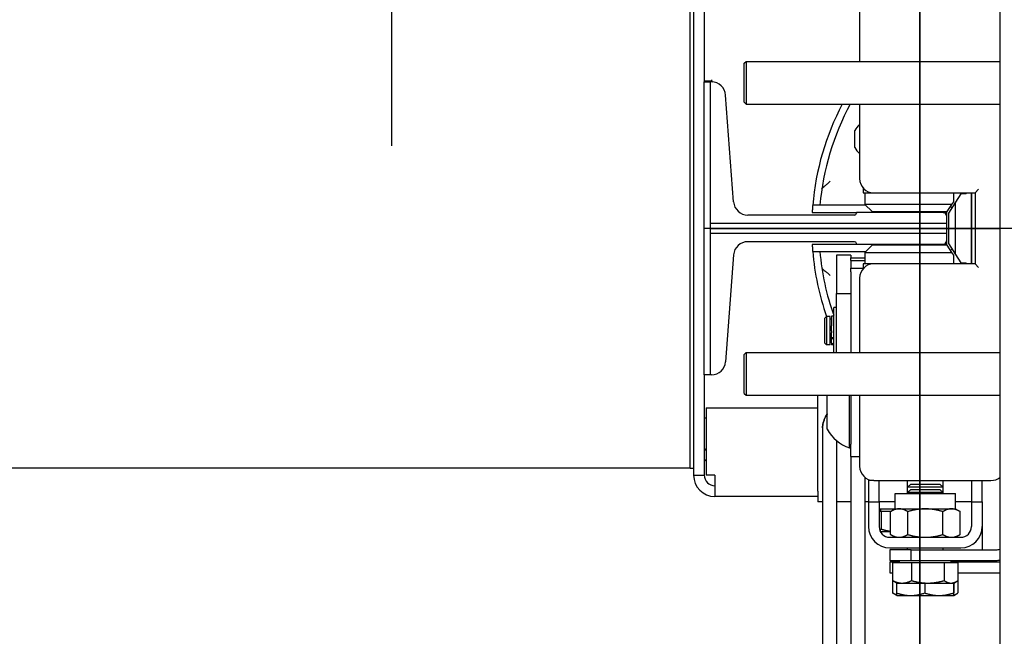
# Model space of a CAD drawing. Header units: millimetres. Extents: x 49320 to 60117, y -4209 to 20568.
# Tile 218 of 252: x 52258 to 52286, y 6209 to 6226. Entities that reach past the tile are written whole.
import ezdxf

# ---------------------------------------------------------------- set-up
doc = ezdxf.new("R2010")
doc.units = ezdxf.units.MM
doc.linetypes.add('ACAD_ISO10W100', pattern=[18.5, 12, -3, 0.5, -3])
doc.linetypes.add('Kropki i Kreski', pattern=[72, 36, -18, 0, -18])
doc.layers.add('_AA przekroje', color=7, linetype='Continuous', lineweight=40)
doc.layers.add('_mt_hatch żelbet', color=8, linetype='Continuous', lineweight=9)
doc.layers.add('_HD-KRESKOWANIE_PEŁNE', color=7, linetype='Continuous', lineweight=0, true_color=0xbfbfbf)
for name, color, linetype in [('_mt_widok', 253, 'Continuous'), ('ARCATA', 4, 'Continuous'), ('ASSI', 3, 'ACAD_ISO10W100'), ('CABINA', 7, 'Continuous'), ('GUIDE', 3, 'Continuous'), ('Porta-Soglia', 252, 'Continuous')]:
    doc.layers.add(name, color=color, linetype=linetype)

# ---------------------------------------------------------------- blocks, each defined once
blk = doc.blocks.new('G$C0D909F68')
at = {"layer": '_AA przekroje', "color": 7, "linetype": 'Kropki i Kreski', "lineweight": 35, "ltscale": 2}
blk.add_line((0, -2025.892), (0, 0), dxfattribs=at)
blk = doc.blocks.new('WINDA 1 DZ')
at = {"layer": 'ARCATA', "color": 5, "true_color": 0x1414ff}
for p, q in [((45.05, 108.7), (45.05, 106.7)), ((40.375, 108.35), (40.375, 96.72)), ((40.675, 108.35), (40.675, 106.125)), ((40.275, 107.805), (40.275, 108.15)), ((40.275, 95.85), (40.275, 107.805)), ((41.8, 106.65), (41.85, 106.7)), ((41.8, 105.55), (41.8, 106.65)), ((41.85, 106.7), (41.85, 105.5)), ((41.85, 106.7), (49, 106.7)), ((40.865, 106.15), (40.675, 106.15)), ((40.675, 106.125), (40.84, 106.125)), ((40.675, 97.875), (40.675, 106.125)), ((41.8, 105.55), (41.85, 105.5)), ((41.85, 105.5), (49, 105.5)), ((45.05, 105.5), (45.05, 103.4)), ((44.915, 104.752), (44.915, 104.753)), ((44.915, 104.277), (44.915, 104.752)), ((45.15, 103.135), (45.15, 103)), ((45.15, 103), (45.3, 103)), ((45.2, 103), (45.2, 102.675)), ((45.3, 103), (45.3, 103.029)), ((45.3, 103), (45.45, 103)), ((45.45, 103), (48.3, 103)), ((47.7, 102.752), (47.7, 103)), ((47.905, 102.975), (47.75, 102.737)), ((48.05, 102.975), (47.905, 102.975)), ((48.2, 103), (48.2, 101)), ((48.2, 101.025), (48.2, 102.975)), ((48.3, 103), (48.4, 103.1)), ((48.3, 103), (48.3, 101)), ((45.225, 102.65), (43.728, 102.65)), ((45.224, 102.651), (43.929, 102.651)), ((45.4, 102.475), (45.2, 102.675)), ((47.65, 102.675), (45.2, 102.675)), ((47.52, 102.475), (47.65, 102.675)), ((47.75, 102.737), (47.55, 102.429)), ((47.65, 102.675), (47.7, 102.752)), ((47.75, 101.263), (47.75, 102.737)), ((43.713, 102.45), (44.96, 102.45)), ((45.4, 102.475), (47.52, 102.475)), ((47.4, 102.45), (47.5, 102.45)), ((47.5, 102.45), (47.5, 102.35)), ((47.55, 102.429), (47.55, 101.571)), ((40.84, 102.148), (47.5, 102.148)), ((47.5, 101.853), (40.84, 101.853)), ((44.96, 101.55), (43.713, 101.55)), ((45.2, 101.325), (45.4, 101.525)), ((47.52, 101.525), (45.4, 101.525)), ((47.5, 101.55), (47.4, 101.55)), ((47.5, 101.65), (47.5, 101.55)), ((47.65, 101.325), (47.52, 101.525)), ((47.55, 101.571), (47.75, 101.263)), ((43.728, 101.35), (45.225, 101.35)), ((43.929, 101.349), (45.224, 101.349)), ((44.4, 101.25), (44.4, 100.168)), ((44.8, 101.25), (44.4, 101.25)), ((44.8, 101.25), (44.8, 101.173)), ((45.2, 101.325), (45.2, 101)), ((45.2, 101.325), (47.65, 101.325)), ((47.7, 101.248), (47.65, 101.325)), ((47.7, 101), (47.7, 101.248)), ((47.75, 101.263), (47.905, 101.025)), ((44.8, 101.173), (45.2, 101.173)), ((44.8, 101.098), (44.8, 101.173)), ((44.8, 101.098), (44.8, 100.875)), ((44.8, 101.098), (45.2, 101.098)), ((45.3, 101), (45.15, 101)), ((45.15, 101), (45.15, 100.865)), ((45.45, 101), (45.3, 101)), ((45.3, 100.971), (45.3, 101)), ((48.3, 101), (45.45, 101)), ((47.905, 101.025), (48.05, 101.025)), ((48.3, 101), (48.4, 100.9)), ((44.8, 100.875), (45.15, 100.875)), ((44.8, 100.775), (44.8, 100.875)), ((44.8, 100.775), (44.8, 98.5)), ((45.05, 100.6), (45.05, 98.5)), ((44.4, 98.5), (44.4, 100.168)), ((44.4, 100.168), (44.8, 100.168)), ((44.4, 99.77), (44.32, 99.77)), ((44.32, 98.5), (44.32, 99.77)), ((44.07, 99.47), (44.12, 99.52)), ((44.07, 98.77), (44.07, 99.47)), ((44.12, 99.52), (44.12, 98.72)), ((44.22, 99.52), (44.12, 99.52)), ((44.22, 98.72), (44.22, 99.52)), ((44.26, 99.445), (44.22, 99.445)), ((44.26, 99.53), (44.26, 99.251)), ((44.32, 99.53), (44.26, 99.53)), ((44.26, 99.17), (44.26, 99.251)), ((44.26, 99.116), (44.26, 99.17)), ((44.26, 99.116), (44.26, 99.055)), ((44.26, 98.929), (44.26, 99.055)), ((44.07, 98.77), (44.12, 98.72)), ((44.26, 98.795), (44.22, 98.795)), ((44.26, 98.929), (44.32, 98.929)), ((44.26, 98.901), (44.26, 98.929)), ((44.26, 98.901), (44.32, 98.901)), ((44.26, 98.778), (44.26, 98.901)), ((44.26, 98.778), (44.26, 98.749)), ((44.32, 98.749), (44.26, 98.749)), ((44.26, 98.749), (44.26, 98.724)), ((41.8, 98.45), (41.85, 98.5)), ((41.85, 98.5), (41.85, 97.3)), ((41.85, 98.5), (49, 98.5)), ((44.22, 98.72), (44.12, 98.72)), ((44.32, 98.724), (44.26, 98.724)), ((41.8, 97.35), (41.8, 98.45)), ((40.375, 98), (40.375, 95.05)), ((40.675, 97.875), (40.675, 95.05)), ((40.84, 97.875), (40.675, 97.875)), ((41.8, 97.35), (41.85, 97.3)), ((41.85, 97.3), (49, 97.3)), ((43.875, 94.6), (43.875, 97.3)), ((44.14, 96.345), (44.14, 97.3)), ((44.762, 95.82), (44.762, 97.3)), ((44.8, 97.3), (44.8, 95.923)), ((45.05, 97.3), (45.05, 95.3)), ((40.725, 96.95), (43.875, 96.95)), ((40.725, 96.95), (40.725, 95.05)), ((40.725, 96.65), (40.675, 96.65)), ((44, 96.326), (44, 85.904)), ((44, 96.326), (44, 96.326)), ((44.4, 96.024), (44.4, 85.904)), ((40.275, 95.25), (40.275, 95.85)), ((40.725, 95.782), (40.716, 95.781)), ((44.762, 95.82), (44.8, 95.82)), ((44.8, 95.579), (44.8, 95.923)), ((40.716, 95.466), (40.725, 95.465)), ((44.8, 95.579), (45.05, 95.579)), ((44.8, 95.579), (44.8, 87.261)), ((39.875, 95.25), (15, 95.25)), ((40.275, 95.25), (39.875, 95.25)), ((40.275, 95.25), (40.375, 95.25)), ((40.375, 95.05), (40.675, 95.05)), ((40.975, 95.05), (40.725, 95.05)), ((40.975, 95.05), (40.975, 94.75)), ((45.2, 94.988), (45.2, 87.261)), ((45.3, 94.929), (45.3, 94.9)), ((45.3, 94.9), (45.3, 94.3)), ((45.45, 94.9), (45.3, 94.9)), ((45.45, 94.9), (48.75, 94.9)), ((45.6, 94.3), (45.6, 94.9)), ((46.4, 94.708), (46.4, 94.9)), ((47.4, 94.708), (47.4, 94.9)), ((48.2, 94.9), (48.2, 94.3)), ((48.5, 94.3), (48.5, 94.9)), ((40.975, 94.75), (40.975, 94.45)), ((43.875, 94.6), (43.875, 94.3)), ((46.492, 94.8), (46.4, 94.708)), ((46.4, 94.558), (46.4, 94.708)), ((47.4, 94.708), (46.4, 94.708)), ((46.492, 94.65), (46.4, 94.558)), ((46.492, 94.8), (47.308, 94.8)), ((46.492, 94.65), (47.308, 94.65)), ((47.308, 94.8), (47.4, 94.708)), ((47.308, 94.65), (47.4, 94.558)), ((47.4, 94.558), (47.4, 94.708)), ((43.875, 94.45), (40.975, 94.45)), ((44, 94.3), (43.875, 94.3)), ((44.8, 94.3), (44.4, 94.3)), ((45.3, 94.3), (45.2, 94.3)), ((45.3, 94.3), (45.6, 94.3)), ((45.3, 94.3), (45.3, 93.6)), ((46.05, 94.3), (45.6, 94.3)), ((45.6, 94.3), (45.6, 93.6)), ((46.05, 94.53), (47.75, 94.53)), ((46.05, 94.1), (46.05, 94.53)), ((47.4, 94.558), (46.4, 94.558)), ((46.4, 94.53), (46.4, 94.558)), ((47.4, 94.53), (47.4, 94.558)), ((47.75, 94.1), (47.75, 94.53)), ((48.2, 94.3), (47.75, 94.3)), ((48.2, 94.3), (48.5, 94.3)), ((48.2, 94.3), (48.2, 93.6)), ((48.5, 94.3), (48.5, 93.6)), ((45.6, 94.1), (46.05, 94.1)), ((45.6, 94.04), (45.655, 94.04)), ((45.643, 94.04), (45.643, 94.1)), ((45.655, 94.04), (45.655, 93.531)), ((45.655, 94.04), (45.946, 94.04)), ((46.05, 94.1), (45.919, 94.024)), ((45.919, 93.376), (45.919, 94.024)), ((46.05, 94.1), (46.164, 94.1)), ((46.164, 94.1), (46.9, 94.1)), ((46.409, 93.376), (46.409, 94.024)), ((46.9, 94.1), (47.636, 94.1)), ((47.391, 93.376), (47.391, 94.024)), ((47.636, 94.1), (47.75, 94.1)), ((47.75, 94.1), (47.881, 94.024)), ((47.881, 93.376), (47.881, 94.024)), ((48.5, 93.6), (48.5, 92.95)), ((45.635, 93.46), (45.919, 93.46)), ((45.9, 93.3), (47.9, 93.3)), ((46.05, 93.3), (45.919, 93.376)), ((47.75, 93.3), (47.881, 93.376)), ((45.9, 93), (47.9, 93)), ((46.5, 92.95), (45.9, 92.95)), ((45.9, 92.95), (45.9, 92.65)), ((46.4, 92.95), (46.4, 93)), ((46.5, 92.95), (48.9, 92.95)), ((46.5, 92.65), (46.5, 92.95)), ((47.4, 92.95), (47.4, 93)), ((45.9, 92.65), (46.5, 92.65)), ((46.169, 92.59), (46.169, 92.65)), ((46.5, 92.65), (48.9, 92.65)), ((47.632, 92.59), (47.632, 92.65)), ((48.5, 92.6), (48.5, 92.65)), ((45.9, 92.6), (45.9, 92.3)), ((46.169, 92.6), (45.9, 92.6)), ((45.98, 92.59), (45.98, 92.081)), ((45.98, 92.59), (46.511, 92.59)), ((46.511, 92.59), (47.431, 92.59)), ((46.511, 92.59), (46.511, 92.081)), ((47.431, 92.59), (47.431, 92.081)), ((47.431, 92.59), (47.82, 92.59)), ((49, 92.6), (47.632, 92.6)), ((47.82, 92.59), (47.82, 92.081)), ((45.9, 92.3), (45.98, 92.3)), ((45.98, 92.081), (45.98, 91.731)), ((47.82, 92.3), (49, 92.3)), ((47.82, 92.081), (47.82, 91.731)), ((46.1, 92.01), (46.018, 92.057)), ((46.093, 92.014), (46.093, 91.731)), ((46.1, 92.01), (46.246, 92.01)), ((46.246, 92.01), (46.971, 92.01)), ((46.885, 92.01), (46.885, 91.731)), ((46.971, 92.01), (47.626, 92.01)), ((47.626, 92.01), (47.7, 92.01)), ((47.693, 92.01), (47.693, 91.731)), ((47.7, 92.01), (47.782, 92.057)), ((47.707, 92.014), (47.707, 91.731)), ((46.1, 91.66), (46.018, 91.707)), ((46.1, 91.66), (46.1, 91.66)), ((46.1, 91.66), (46.489, 91.66)), ((46.489, 91.66), (47.289, 91.66)), ((47.289, 91.66), (47.7, 91.66)), ((47.7, 91.66), (47.782, 91.707)), ((47.7, 91.66), (47.7, 91.66)), ((47.7, 91.66), (47.7, 91.66))]:
    blk.add_line(p, q, dxfattribs=at)
for centre, radius, start, end in [((40.865, 106.1), 0.05, 53.2434, 90), ((40.925, 106.18), 0.05, 180, 260), ((51.25, 102), 7.55, 152.3819, 175.0611), ((51.25, 102), 7.35, 151.5631, 174.9178), ((45.391, 104.515), 0.532, 129.8384, 153.4591), ((45.391, 104.515), 0.532, 129.8384, 153.4591), ((45.391, 104.515), 0.532, 206.5409, 230.1616), ((45.45, 103.4), 0.4, 180, 270), ((47.7, 102.975), 0.35, 0, 4.096), ((47.7, 102.975), 0.5, 0, 2.866), ((47.5, 102.45), 0.2, 41.5208, 56.0314), ((51.25, 102), 7.55, 176.2028, 176.583), ((51.25, 102), 7.55, 183.417, 183.7972), ((51.25, 102), 7.55, 184.9389, 199.1817), ((51.25, 102), 7.35, 185.0822, 199.463), ((47.5, 101.55), 0.2, 303.9686, 318.4792), ((45.45, 100.6), 0.4, 90, 180), ((47.7, 101.025), 0.35, 355.904, 0), ((47.7, 101.025), 0.5, 357.134, 0), ((45.116, 96.87), 1.108, 208.2838, 251.384), ((40.725, 95.731), 0.05, 100, 180), ((40.725, 95.515), 0.05, 180, 260), ((45.45, 95.3), 0.4, 180, 270), ((40.975, 95.05), 0.6, 180, 270), ((40.975, 95.05), 0.3, 180, 270), ((48.75, 95.3), 0.4, 270, 308.6822), ((45.9, 93.6), 0.6, 180, 270), ((45.9, 93.6), 0.3, 180, 270), ((47.9, 93.6), 0.3, 270, 0), ((47.9, 93.6), 0.6, 270, 0), ((48.9, 93.25), 0.3, 270, 289.4712), ((48.9, 93.25), 0.6, 270, 279.5941)]:
    blk.add_arc(centre, radius, start, end, dxfattribs=at)
for centre, major_axis, ratio, start_param, end_param in [((47.5, 102.45), (0.143, 0.143), 0.989133, 6.224822, 6.477957), ((47.5, 101.55), (0.143, -0.143), 0.989133, 6.088414, 6.341549), ((44.806, 96.326), (-0.806, 0), 0.996292, 6.216209, 6.283186), ((44.806, 96.326), (-0.806, 0), 0.996342, 6.216209, 6.283185)]:
    blk.add_ellipse(centre, major_axis=major_axis, ratio=ratio, start_param=start_param, end_param=end_param, dxfattribs=at)
for points, knots in [([(43.988, 103.126), (43.989, 103.127), (43.991, 103.129), (44, 103.136), (44.008, 103.144), (44.033, 103.165), (44.051, 103.18), (44.092, 103.215), (44.116, 103.235), (44.168, 103.278), (44.195, 103.302), (44.223, 103.325), (44.224, 103.325), (44.224, 103.325)], [-0.3849364, -0.3849364, -0.3849364, -0.3849364, -0.3539483, -0.3539483, -0.292938, -0.292938, -0.2075495, -0.2075495, -0.1076655, -0.1076655, 0, 0, 0.0009904, 0.0009904, 0.0009904, 0.0009904]), ([(43.728, 102.65), (43.728, 102.65), (43.728, 102.646), (43.726, 102.631), (43.725, 102.619), (43.723, 102.593), (43.722, 102.576), (43.719, 102.539), (43.718, 102.519), (43.717, 102.5)], [0.4525345, 0.4525345, 0.4525345, 0.4525345, 0.5090778, 0.5090778, 0.5656212, 0.5656212, 0.6222434, 0.6222434, 0.6788657, 0.6788657, 0.6788657, 0.6788657]), ([(43.717, 101.5), (43.718, 101.481), (43.719, 101.461), (43.722, 101.424), (43.723, 101.407), (43.725, 101.381), (43.726, 101.369), (43.728, 101.354), (43.728, 101.35), (43.728, 101.35)], [0.2262033, 0.2262033, 0.2262033, 0.2262033, 0.2828255, 0.2828255, 0.3394477, 0.3394477, 0.3959911, 0.3959911, 0.4525345, 0.4525345, 0.4525345, 0.4525345]), ([(43.988, 100.874), (43.989, 100.873), (43.991, 100.871), (44, 100.864), (44.008, 100.856), (44.033, 100.835), (44.051, 100.82), (44.092, 100.785), (44.116, 100.765), (44.168, 100.722), (44.195, 100.698), (44.223, 100.675), (44.224, 100.675), (44.224, 100.675)], [0.4277106, 0.4277106, 0.4277106, 0.4277106, 0.4586987, 0.4586987, 0.519709, 0.519709, 0.6050975, 0.6050975, 0.7049814, 0.7049814, 0.8126469, 0.8126469, 0.8136373, 0.8136373, 0.8136373, 0.8136373]), ([(44.055, 96.617), (44.044, 96.589), (44.033, 96.558), (44.013, 96.479), (44.005, 96.429), (44.002, 96.38)], [2.0414732, 2.0414732, 2.0414732, 2.0414732, 2.1458144, 2.1458144, 2.2912492, 2.2912492, 2.2912492, 2.2912492]), ([(44.002, 96.379), (44.005, 96.429), (44.013, 96.478), (44.033, 96.557), (44.044, 96.588), (44.055, 96.617)], [0.8280703, 0.8280703, 0.8280703, 0.8280703, 0.9735052, 0.9735052, 1.0778465, 1.0778465, 1.0778465, 1.0778465]), ([(44.14, 96.778), (44.138, 96.776), (44.137, 96.774), (44.104, 96.724), (44.076, 96.671), (44.055, 96.619), (44.055, 96.618), (44.055, 96.617)], [-3.1064103, -3.1064103, -3.1064103, -3.1064103, -3.097835, -3.097835, -2.9140434, -2.9140434, -2.9114002, -2.9114002, -2.9114002, -2.9114002]), ([(44.055, 96.617), (44.055, 96.617), (44.055, 96.618), (44.076, 96.671), (44.104, 96.724), (44.137, 96.773), (44.138, 96.776), (44.14, 96.778)], [-0.9646118, -0.9646118, -0.9646118, -0.9646118, -0.9619686, -0.9619686, -0.778177, -0.778177, -0.7696019, -0.7696019, -0.7696019, -0.7696019])]:
    blk.add_open_spline(points, degree=3, knots=knots, dxfattribs=at)
for points in [[(43.988, 103.126), (43.987, 103.126), (43.987, 103.125), (43.986, 103.124)], [(43.986, 100.876), (43.987, 100.875), (43.987, 100.874), (43.988, 100.874)]]:
    blk.add_open_spline(points, degree=3, dxfattribs=at)
for points, weights in [([(46.164, 94.1), (46.05, 94.1), (45.919, 94.024)], [1, 1.0379548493, 1]), ([(46.409, 94.024), (46.278, 94.1), (46.164, 94.1)], [1, 1.0379548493, 1]), ([(46.9, 94.1), (46.672, 94.1), (46.409, 94.024)], [1, 1.0379548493, 1]), ([(47.391, 94.024), (47.128, 94.1), (46.9, 94.1)], [1, 1.0379548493, 1]), ([(47.636, 94.1), (47.522, 94.1), (47.391, 94.024)], [1, 1.0379548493, 1]), ([(47.881, 94.024), (47.75, 94.1), (47.636, 94.1)], [1, 1.0379548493, 1]), ([(45.624, 93.483), (45.638, 93.501), (45.655, 93.531)], [1.01851473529, 1.01601420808, 1]), ([(45.655, 93.531), (45.794, 93.488), (45.919, 93.471)], [1, 1.02266896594, 1.0182593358]), ([(45.919, 93.376), (46.05, 93.3), (46.164, 93.3)], [1, 1.0379548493, 1]), ([(46.164, 93.3), (46.278, 93.3), (46.409, 93.376)], [1, 1.0379548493, 1]), ([(46.409, 93.376), (46.672, 93.3), (46.9, 93.3)], [1, 1.0379548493, 1]), ([(46.9, 93.3), (47.128, 93.3), (47.391, 93.376)], [1, 1.0379548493, 1]), ([(47.391, 93.376), (47.522, 93.3), (47.636, 93.3)], [1, 1.0379548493, 1]), ([(47.636, 93.3), (47.75, 93.3), (47.881, 93.376)], [1, 1.0379548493, 1]), ([(46.018, 92.057), (46, 92.068), (45.98, 92.081)], [1.01131955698, 1.0069222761, 1]), ([(45.98, 92.081), (46.122, 92.01), (46.246, 92.01)], [1, 1.0379548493, 1]), ([(46.246, 92.01), (46.369, 92.01), (46.511, 92.081)], [1, 1.0379548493, 1]), ([(46.511, 92.081), (46.758, 92.01), (46.971, 92.01)], [1, 1.0379548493, 1]), ([(46.971, 92.01), (47.185, 92.01), (47.431, 92.081)], [1, 1.0379548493, 1]), ([(47.431, 92.081), (47.536, 92.01), (47.626, 92.01)], [1, 1.0379548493, 1]), ([(47.626, 92.01), (47.716, 92.01), (47.82, 92.081)], [1, 1.0379548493, 1]), ([(46.018, 91.707), (46, 91.718), (45.98, 91.731)], [1.01131955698, 1.0069222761, 1]), ([(45.98, 91.731), (46.041, 91.701), (46.096, 91.684)], [1, 1.0158468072, 1.01846098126]), ([(46.1, 91.66), (46.097, 91.662), (46.093, 91.731)], [1.0020851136, 1.03688196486, 1]), ([(46.093, 91.731), (46.305, 91.66), (46.489, 91.66)], [1, 1.0379548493, 1]), ([(46.489, 91.66), (46.673, 91.66), (46.885, 91.731)], [1, 1.0379548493, 1]), ([(46.885, 91.731), (47.102, 91.66), (47.289, 91.66)], [1, 1.0379548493, 1]), ([(47.289, 91.66), (47.476, 91.66), (47.693, 91.731)], [1, 1.0379548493, 1]), ([(47.693, 91.731), (47.697, 91.66), (47.7, 91.66)], [1, 1.0379548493, 1]), ([(47.7, 91.66), (47.703, 91.66), (47.707, 91.731)], [1, 1.0379548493, 1]), ([(47.703, 91.672), (47.758, 91.689), (47.82, 91.731)], [1.01839551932, 1.02230053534, 1])]:
    blk.add_rational_spline(points, weights, degree=2, dxfattribs=at)
at = {"layer": 'ASSI', "color": 5, "ltscale": 5, "true_color": 0x1414ff}
for p, q in [((31.875, 104.327), (31.875, 179.282)), ((179.995, 102), (40.675, 102))]:
    blk.add_line(p, q, dxfattribs=at)
at = {"layer": 'CABINA', "color": 5, "true_color": 0x1414ff}
blk.add_line((49, 186), (49, 38), dxfattribs=at)
at = {"layer": 'GUIDE', "color": 5, "true_color": 0x1414ff}
for p, q in [((40.84, 106.125), (40.84, 102.148)), ((40.876, 106.125), (40.84, 106.125)), ((41.5, 102.745), (41.275, 105.755)), ((44.91, 102.375), (41.899, 102.375)), ((47.4, 102.45), (44.96, 102.45)), ((44.96, 102.45), (44.96, 102.425)), ((47.5, 102.35), (47.5, 102.148)), ((40.84, 102.148), (40.84, 101.853)), ((47.5, 102.148), (47.5, 101.853)), ((40.84, 101.853), (40.84, 97.875)), ((47.5, 101.853), (47.5, 101.65)), ((44.91, 101.625), (41.899, 101.625)), ((44.96, 101.55), (44.96, 101.575)), ((47.4, 101.55), (44.96, 101.55)), ((41.5, 101.255), (41.275, 98.245)), ((40.876, 97.875), (40.84, 97.875))]:
    blk.add_line(p, q, dxfattribs=at)
for centre, radius, start, end in [((40.876, 105.725), 0.4, 4.2755, 90), ((41.899, 102.775), 0.4, 184.2755, 270), ((44.91, 102.425), 0.05, 270, 0), ((47.4, 102.35), 0.1, 0, 90), ((41.899, 101.225), 0.4, 90, 175.7245), ((44.91, 101.575), 0.05, 0, 90), ((47.4, 101.65), 0.1, 270, 0), ((40.876, 98.275), 0.4, 270, 355.7245)]:
    blk.add_arc(centre, radius, start, end, dxfattribs=at)
at = {"layer": 'Porta-Soglia', "color": 5, "true_color": 0x1414ff}
blk.add_line((40.84, 102), (49, 102), dxfattribs=at)

msp = doc.modelspace()

# ---------------------------------------------------------------- hatches: boundary and pattern name
at = {"layer": '_HD-KRESKOWANIE_PEŁNE', "ltscale": 1.5, "transparency": 33554687}
h = msp.add_hatch(color=256, dxfattribs=at)
h.dxf.hatch_style = 1
h.paths.add_polyline_path([(52189, 6491.102), (52184.874, 6491.102), (52184.874, 6491.102), (52157.576, 6491.102), (52157.576, 6491.102), (52199.576, 6491.102), (52199.576, 6491.102)])
h.paths.add_polyline_path([(52199.576, 6491.102), (52157.576, 6491.102), (52157.576, 6493.109), (52157.576, 6492.47), (52157.576, 6491.102), (52157.576, 6501.302), (52102.576, 6501.302), (52099.576, 6501.302), (52099.576, 6516.302), (52099.576, 6528.302), (52099.576, 6544.302), (52099.576, 6550.302), (52099.576, 6556.302), (52102.576, 6556.302), (52157.576, 6556.302), (52252.576, 6556.302), (52255.576, 6556.302), (52255.576, 6550.302), (52255.576, 6544.302), (52255.576, 6528.302), (52255.576, 6516.302), (52255.576, 6501.302), (52252.576, 6501.302), (52199.576, 6501.302)])
edge = h.paths.add_edge_path()
edge.add_line((52127.576, 5849.302), (52157.576, 5849.302))
edge.add_line((52157.576, 5849.302), (52159.576, 5849.302))
edge.add_line((52159.576, 5849.302), (52159.576, 5842.302))
edge.add_line((52159.576, 5842.302), (52207.576, 5842.302))
edge.add_line((52207.576, 5842.302), (52207.576, 5849.302))
edge.add_line((52207.576, 5849.302), (52271.076, 5849.302))
edge.add_line((52271.076, 5849.302), (52271.076, 5885.302))
edge.add_line((52271.076, 5885.302), (52240.576, 5885.302))
edge.add_line((52240.576, 5885.302), (52199.576, 5885.302))
edge.add_line((52199.576, 5885.302), (52199.576, 6047.143))
edge.add_line((52199.576, 6047.143), (52199.576, 6118.302))
edge.add_line((52199.576, 6118.302), (52199.576, 6130.302))
edge.add_line((52199.576, 6130.302), (52199.576, 6314.302))
edge.add_line((52199.576, 6314.302), (52199.576, 6326.302))
edge.add_line((52199.576, 6326.302), (52199.576, 6385.027))
edge.add_line((52199.576, 6385.027), (52188.999, 6385.027))
edge.add_line((52188.999, 6385.027), (52157.576, 6385.027))
edge.add_line((52157.576, 6385.027), (52157.576, 6307.302))
edge.add_line((52157.576, 6307.302), (52157.576, 6278.302))
edge.add_line((52157.576, 6278.302), (52157.576, 6275.806))
edge.add_line((52157.576, 6275.806), (52157.576, 6210.551))
edge.add_line((52157.576, 6210.551), (52157.576, 6191.919))
edge.add_line((52157.576, 6191.919), (52157.576, 6178.302))
edge.add_line((52157.576, 6178.302), (52157.576, 6166.302))
edge.add_line((52157.576, 6166.302), (52157.576, 6123.302))
edge.add_line((52157.576, 6123.302), (52157.576, 6068.302))
edge.add_line((52157.576, 6068.302), (52157.576, 6047.143))
edge.add_line((52157.576, 6047.143), (52157.576, 5991.302))
edge.add_line((52157.576, 5991.302), (52157.576, 5979.302))
edge.add_line((52157.576, 5979.302), (52157.576, 5893.302))
edge.add_line((52157.576, 5893.302), (52157.576, 5861.302))
edge.add_line((52157.576, 5861.302), (52157.576, 5849.302))
at = {"layer": '_mt_hatch żelbet', "ltscale": 2, "transparency": 33554687}
h = msp.add_hatch(dxfattribs=at)
h.set_pattern_fill('ANSI36', color=8)
h.set_pattern_definition([(45, (55916.924, 9594.0647), (1.683798, 6.173926), [7.9375, -1.5875, 0, -1.5875])])
edge = h.paths.add_edge_path()
edge.add_line((52283.322, 6133.302), (52251.576, 6133.302))
edge.add_line((52251.576, 6133.302), (52251.576, 6215.702))
edge.add_line((52251.576, 6215.702), (52249.726, 6215.702))
edge.add_line((52249.726, 6215.702), (52249.676, 6215.752))
edge.add_arc((52249.626, 6215.752), 0.05, 0, 90)
edge.add_line((52249.626, 6215.802), (52247.126, 6215.802))
edge.add_line((52247.126, 6215.802), (52247.126, 6215.727))
edge.add_line((52247.126, 6215.727), (52247.101, 6215.702))
edge.add_line((52247.101, 6215.702), (52246.901, 6215.702))
edge.add_line((52246.901, 6215.702), (52246.876, 6215.727))
edge.add_line((52246.876, 6215.727), (52246.876, 6215.802))
edge.add_line((52246.876, 6215.802), (52246.826, 6215.802))
edge.add_line((52246.826, 6215.802), (52246.826, 6216.802))
edge.add_line((52246.826, 6216.802), (52246.876, 6216.802))
edge.add_line((52246.876, 6216.802), (52246.876, 6216.877))
edge.add_line((52246.876, 6216.877), (52246.901, 6216.902))
edge.add_line((52246.901, 6216.902), (52247.101, 6216.902))
edge.add_line((52247.101, 6216.902), (52247.126, 6216.877))
edge.add_line((52247.126, 6216.877), (52247.126, 6216.802))
edge.add_line((52247.126, 6216.802), (52249.626, 6216.802))
edge.add_arc((52249.626, 6216.852), 0.05, 270, 360)
edge.add_line((52249.676, 6216.852), (52249.726, 6216.902))
edge.add_line((52249.726, 6216.902), (52251.576, 6216.902))
edge.add_line((52251.576, 6216.902), (52251.576, 6223.702))
edge.add_line((52251.576, 6223.702), (52249.726, 6223.702))
edge.add_line((52249.726, 6223.702), (52249.676, 6223.752))
edge.add_arc((52249.626, 6223.752), 0.05, 0, 90)
edge.add_line((52249.626, 6223.802), (52247.126, 6223.802))
edge.add_line((52247.126, 6223.802), (52247.126, 6223.727))
edge.add_line((52247.126, 6223.727), (52247.101, 6223.702))
edge.add_line((52247.101, 6223.702), (52246.901, 6223.702))
edge.add_line((52246.901, 6223.702), (52246.876, 6223.727))
edge.add_line((52246.876, 6223.727), (52246.876, 6223.802))
edge.add_line((52246.876, 6223.802), (52246.826, 6223.802))
edge.add_line((52246.826, 6223.802), (52246.826, 6223.677))
edge.add_arc((52246.801, 6223.677), 0.025, 270, 360, ccw=False)
edge.add_line((52246.801, 6223.652), (52245.451, 6223.652))
edge.add_arc((52245.451, 6223.677), 0.025, 180, 270, ccw=False)
edge.add_line((52245.426, 6223.699), (52245.426, 6223.798))
edge.add_line((52245.426, 6223.798), (52244.192, 6223.702))
edge.add_arc((52244.176, 6223.901), 0.2, 180, 274.4517, ccw=False)
edge.add_line((52243.976, 6223.901), (52243.976, 6224.702))
edge.add_arc((52244.176, 6224.702), 0.2, 85.5483, 180, ccw=False)
edge.add_line((52244.192, 6224.902), (52245.426, 6224.805))
edge.add_line((52245.426, 6224.805), (52245.426, 6224.926))
edge.add_arc((52245.451, 6224.927), 0.025, 90, 180, ccw=False)
edge.add_line((52245.451, 6224.952), (52246.801, 6224.952))
edge.add_arc((52246.801, 6224.927), 0.025, 0, 90, ccw=False)
edge.add_line((52246.826, 6224.927), (52246.826, 6224.802))
edge.add_line((52246.826, 6224.802), (52246.876, 6224.802))
edge.add_line((52246.876, 6224.802), (52246.876, 6224.877))
edge.add_line((52246.876, 6224.877), (52246.901, 6224.902))
edge.add_line((52246.901, 6224.902), (52247.101, 6224.902))
edge.add_line((52247.101, 6224.902), (52247.126, 6224.877))
edge.add_line((52247.126, 6224.877), (52247.126, 6224.802))
edge.add_line((52247.126, 6224.802), (52249.626, 6224.802))
edge.add_arc((52249.626, 6224.852), 0.05, 270, 360)
edge.add_line((52249.676, 6224.852), (52249.726, 6224.902))
edge.add_line((52249.726, 6224.902), (52251.576, 6224.902))
edge.add_line((52251.576, 6224.902), (52251.576, 6290.052))
edge.add_line((52251.576, 6290.052), (52249.726, 6290.052))
edge.add_line((52249.726, 6290.052), (52249.676, 6290.102))
edge.add_arc((52249.626, 6290.102), 0.05, 0, 90)
edge.add_line((52249.626, 6290.152), (52247.126, 6290.152))
edge.add_line((52247.126, 6290.152), (52247.126, 6290.077))
edge.add_line((52247.126, 6290.077), (52247.101, 6290.052))
edge.add_line((52247.101, 6290.052), (52246.901, 6290.052))
edge.add_line((52246.901, 6290.052), (52246.876, 6290.077))
edge.add_line((52246.876, 6290.077), (52246.876, 6290.152))
edge.add_line((52246.876, 6290.152), (52246.826, 6290.152))
edge.add_line((52246.826, 6290.152), (52246.826, 6290.027))
edge.add_arc((52246.801, 6290.027), 0.025, 270, 360, ccw=False)
edge.add_line((52246.801, 6290.002), (52245.451, 6290.002))
edge.add_arc((52245.451, 6290.027), 0.025, 180, 270, ccw=False)
edge.add_line((52245.426, 6290.027), (52245.426, 6290.148))
edge.add_line((52245.426, 6290.148), (52244.692, 6290.052))
edge.add_arc((52244.676, 6290.251), 0.2, 180, 274.4517, ccw=False)
edge.add_line((52244.476, 6290.251), (52244.476, 6291.052))
edge.add_arc((52244.676, 6291.052), 0.2, 85.5483, 180, ccw=False)
edge.add_line((52244.692, 6291.252), (52245.426, 6291.155))
edge.add_line((52245.426, 6291.155), (52245.426, 6291.277))
edge.add_arc((52245.451, 6291.277), 0.025, 90, 180, ccw=False)
edge.add_line((52245.451, 6291.302), (52246.801, 6291.302))
edge.add_arc((52246.801, 6291.277), 0.025, 0, 90, ccw=False)
edge.add_line((52246.826, 6291.277), (52246.826, 6291.152))
edge.add_line((52246.826, 6291.152), (52246.876, 6291.152))
edge.add_line((52246.876, 6291.152), (52246.876, 6291.227))
edge.add_line((52246.876, 6291.227), (52246.901, 6291.252))
edge.add_line((52246.901, 6291.252), (52247.101, 6291.252))
edge.add_line((52247.101, 6291.252), (52247.126, 6291.227))
edge.add_line((52247.126, 6291.227), (52247.126, 6291.152))
edge.add_line((52247.126, 6291.152), (52249.626, 6291.152))
edge.add_arc((52249.626, 6291.202), 0.05, 270, 360)
edge.add_line((52249.676, 6291.202), (52249.726, 6291.252))
edge.add_line((52249.726, 6291.252), (52251.576, 6291.252))
edge.add_line((52251.576, 6291.252), (52251.576, 6300.152))
edge.add_line((52251.576, 6300.152), (52249.726, 6300.152))
edge.add_line((52249.726, 6300.152), (52249.676, 6300.202))
edge.add_arc((52249.626, 6300.202), 0.05, 0, 90)
edge.add_line((52249.626, 6300.252), (52247.126, 6300.252))
edge.add_line((52247.126, 6300.252), (52247.126, 6300.177))
edge.add_line((52247.126, 6300.177), (52247.101, 6300.152))
edge.add_line((52247.101, 6300.152), (52246.901, 6300.152))
edge.add_line((52246.901, 6300.152), (52246.876, 6300.177))
edge.add_line((52246.876, 6300.177), (52246.876, 6300.252))
edge.add_line((52246.876, 6300.252), (52246.826, 6300.252))
edge.add_line((52246.826, 6300.252), (52246.826, 6300.127))
edge.add_arc((52246.801, 6300.127), 0.025, 270, 360, ccw=False)
edge.add_line((52246.801, 6300.102), (52246.445, 6300.102))
edge.add_spline(control_points=[(52246.436, 6300.113), (52246.436, 6300.113), (52246.436, 6300.113), (52246.436, 6300.113), (52246.435, 6300.113), (52246.432, 6300.114), (52246.429, 6300.115), (52246.422, 6300.117), (52246.418, 6300.117), (52246.407, 6300.119), (52246.401, 6300.12), (52246.389, 6300.12), (52246.382, 6300.121), (52246.376, 6300.121)], knot_values=[0.024008, 0.024008, 0.024008, 0.024008, 0.028269, 0.028269, 0.039404, 0.039404, 0.055597, 0.055597, 0.075883, 0.075883, 0.097542, 0.097542, 0.117485, 0.117485, 0.117485, 0.117485], degree=3, periodic=0)
edge.add_line((52246.376, 6300.121), (52245.576, 6300.121))
edge.add_spline(control_points=[(52245.576, 6300.103), (52245.57, 6300.103), (52245.565, 6300.103), (52245.545, 6300.104), (52245.532, 6300.104), (52245.507, 6300.105), (52245.496, 6300.106), (52245.475, 6300.109), (52245.465, 6300.111), (52245.451, 6300.116), (52245.445, 6300.119), (52245.436, 6300.126), (52245.433, 6300.13), (52245.428, 6300.14), (52245.426, 6300.146), (52245.426, 6300.151)], knot_values=[0, 0, 0, 0, 0.0173, 0.0173, 0.057137, 0.057137, 0.096974, 0.096974, 0.13681, 0.13681, 0.163111, 0.163111, 0.180869, 0.180869, 0.199184, 0.199184, 0.199184, 0.199184], degree=3, periodic=0)
edge.add_line((52245.426, 6300.151), (52245.426, 6300.248))
edge.add_line((52245.426, 6300.248), (52244.692, 6300.152))
edge.add_arc((52244.676, 6300.351), 0.2, 180, 274.4517, ccw=False)
edge.add_line((52244.476, 6300.351), (52244.476, 6301.152))
edge.add_arc((52244.676, 6301.152), 0.2, 85.5483, 180, ccw=False)
edge.add_line((52244.692, 6301.352), (52245.426, 6301.255))
edge.add_line((52245.426, 6301.255), (52245.426, 6301.377))
edge.add_arc((52245.451, 6301.377), 0.025, 90, 180, ccw=False)
edge.add_line((52245.451, 6301.402), (52246.801, 6301.402))
edge.add_arc((52246.801, 6301.377), 0.025, 0, 90, ccw=False)
edge.add_line((52246.826, 6301.377), (52246.826, 6301.252))
edge.add_line((52246.826, 6301.252), (52246.876, 6301.252))
edge.add_line((52246.876, 6301.252), (52246.876, 6301.327))
edge.add_line((52246.876, 6301.327), (52246.901, 6301.352))
edge.add_line((52246.901, 6301.352), (52247.101, 6301.352))
edge.add_line((52247.101, 6301.352), (52247.126, 6301.327))
edge.add_line((52247.126, 6301.327), (52247.126, 6301.252))
edge.add_line((52247.126, 6301.252), (52249.626, 6301.252))
edge.add_arc((52249.626, 6301.302), 0.05, 270, 360)
edge.add_line((52249.676, 6301.302), (52249.726, 6301.352))
edge.add_line((52249.726, 6301.352), (52251.576, 6301.352))
edge.add_line((52251.576, 6301.352), (52251.576, 6327.302))
edge.add_line((52251.576, 6327.302), (52283.322, 6327.302))
edge.add_line((52283.322, 6327.302), (52283.322, 6342.201))
edge.add_line((52283.322, 6342.201), (52236.576, 6342.201))
edge.add_line((52236.576, 6342.201), (52236.576, 6118.302))
edge.add_line((52236.576, 6118.302), (52283.322, 6118.302))
edge.add_line((52283.322, 6118.301), (52283.322, 6133.302))
h.paths.add_polyline_path([(52431.576, 6342.201), (52283.322, 6342.201), (52283.322, 6327.302), (52416.576, 6327.302), (52416.571, 6227.202), (52416.571, 6228.102), (52415.301, 6228.102), (52414.901, 6228.102), (52415.901, 6227.102), (52415.901, 6213.502), (52414.901, 6212.502), (52415.301, 6212.502), (52416.571, 6212.502), (52416.576, 6213.402), (52416.576, 6144.302), (52431.576, 6129.302)])
h.paths.add_polyline_path([(52396.776, 6141.655), (52436.376, 6141.655), (52434.376, 6141.655), (52394.776, 6141.655)])
h.paths.add_polyline_path([(52431.576, 6118.302), (52431.576, 6129.302), (52416.576, 6144.302), (52416.576, 6133.302), (52409.576, 6133.302), (52409.576, 6118.302)])
edge = h.paths.add_edge_path(flags=16)
edge.add_spline(control_points=[(52245.438, 6216.914), (52245.438, 6216.914), (52245.439, 6216.915), (52245.445, 6216.922), (52245.453, 6216.926), (52245.46, 6216.929)], knot_values=[0.127222, 0.127222, 0.127222, 0.127222, 0.129604, 0.129604, 0.161729, 0.161729, 0.161729, 0.161729], degree=3, periodic=0)
edge = h.paths.add_edge_path(flags=16)
edge.add_arc((52244.176, 6215.901), 0.2, 180, 274.4517, ccw=False)
edge.add_line((52243.976, 6215.901), (52243.976, 6216.702))
edge.add_arc((52244.176, 6216.702), 0.2, 85.5483, 180, ccw=False)
edge.add_line((52244.192, 6216.902), (52245.426, 6216.805))
edge.add_line((52245.426, 6216.805), (52245.426, 6216.205))
edge.add_spline(control_points=[(52245.426, 6216.205), (52245.426, 6216.204), (52245.426, 6216.204), (52245.426, 6216.188), (52245.429, 6216.172), (52245.438, 6216.143), (52245.445, 6216.129), (52245.461, 6216.107), (52245.468, 6216.099), (52245.476, 6216.092)], knot_values=[0.091168, 0.091168, 0.091168, 0.091168, 0.092523, 0.092523, 0.132421, 0.132421, 0.171812, 0.171812, 0.199493, 0.199493, 0.199493, 0.199493], degree=3, periodic=0)
edge.add_spline(control_points=[(52245.476, 6216.092), (52245.48, 6216.089), (52245.483, 6216.086), (52245.5, 6216.074), (52245.514, 6216.067), (52245.544, 6216.057), (52245.56, 6216.055), (52245.576, 6216.055)], knot_values=[0, 0, 0, 0, 0.011492, 0.011492, 0.051269, 0.051269, 0.091168, 0.091168, 0.091168, 0.091168], degree=3, periodic=0)
edge.add_line((52245.576, 6216.055), (52246.376, 6216.055))
edge.add_spline(control_points=[(52246.376, 6216.055), (52246.377, 6216.055), (52246.377, 6216.055), (52246.383, 6216.055), (52246.388, 6216.054), (52246.397, 6216.051), (52246.402, 6216.048), (52246.411, 6216.043), (52246.414, 6216.039), (52246.42, 6216.032), (52246.423, 6216.027), (52246.426, 6216.019), (52246.426, 6216.015), (52246.426, 6216.011)], knot_values=[0, 0, 0, 0, 0.001746, 0.001746, 0.02414, 0.02414, 0.046992, 0.046992, 0.070489, 0.070489, 0.093985, 0.093985, 0.117481, 0.117481, 0.117481, 0.117481], degree=3, periodic=0)
edge.add_spline(control_points=[(52246.426, 6216.005), (52246.426, 6216), (52246.425, 6215.994), (52246.42, 6215.984), (52246.416, 6215.98), (52246.407, 6215.972), (52246.402, 6215.969), (52246.389, 6215.965), (52246.383, 6215.964), (52246.376, 6215.964)], knot_values=[-0.075489, -0.075489, -0.075489, -0.075489, -0.056592, -0.056592, -0.037695, -0.037695, -0.018848, -0.018848, 0, 0, 0, 0], degree=3, periodic=0)
edge.add_line((52246.376, 6215.964), (52245.576, 6215.964))
edge.add_spline(control_points=[(52245.576, 6215.964), (52245.558, 6215.964), (52245.538, 6215.961), (52245.501, 6215.949), (52245.484, 6215.94), (52245.457, 6215.92), (52245.445, 6215.907), (52245.43, 6215.881), (52245.426, 6215.867), (52245.426, 6215.856)], knot_values=[0.959969, 0.959969, 0.959969, 0.959969, 1.016264, 1.016264, 1.07256, 1.07256, 1.132171, 1.132171, 1.191783, 1.191783, 1.191783, 1.191783], degree=3, periodic=0)
edge.add_line((52245.426, 6215.856), (52245.426, 6215.815))
edge.add_line((52245.426, 6215.798), (52244.192, 6215.702))
h.paths.add_polyline_path([(52424.056, 6214.602, -0.437158), (52424.271, 6214.402), (52424.271, 6213.601, -0.437158), (52424.056, 6213.402), (52422.821, 6213.498), (52422.821, 6213.377, -0.414214), (52422.796, 6213.352), (52421.446, 6213.352, -0.414214), (52421.421, 6213.377), (52421.421, 6213.502), (52421.371, 6213.502), (52421.371, 6213.427), (52421.346, 6213.402), (52421.146, 6213.402), (52421.121, 6213.427), (52421.121, 6213.502), (52418.621, 6213.502, 0.414214), (52418.571, 6213.452), (52418.521, 6213.402), (52418.521, 6214.602), (52418.571, 6214.552, 0.414214), (52418.621, 6214.502), (52421.121, 6214.502), (52421.121, 6214.577), (52421.146, 6214.602), (52421.346, 6214.602), (52421.371, 6214.577), (52421.371, 6214.502), (52421.421, 6214.502), (52421.421, 6214.627, -0.414214), (52421.446, 6214.652), (52422.796, 6214.652, -0.414214), (52422.821, 6214.627), (52422.821, 6214.505)], flags=16)
edge = h.paths.add_edge_path(flags=16)
edge.add_line((52421.571, 6227.248), (52422.671, 6227.248))
edge.add_spline(control_points=[(52422.671, 6227.245), (52422.685, 6227.245), (52422.698, 6227.245), (52422.724, 6227.243), (52422.737, 6227.242), (52422.76, 6227.239), (52422.771, 6227.237), (52422.79, 6227.231), (52422.799, 6227.227), (52422.81, 6227.218), (52422.813, 6227.214), (52422.819, 6227.205), (52422.821, 6227.199), (52422.821, 6227.191), (52422.821, 6227.19), (52422.821, 6227.189)], knot_values=[0, 0, 0, 0, 0.039334, 0.039334, 0.078667, 0.078667, 0.118001, 0.118001, 0.157334, 0.157334, 0.171979, 0.171979, 0.193578, 0.193578, 0.196668, 0.196668, 0.196668, 0.196668], degree=3, periodic=0)
edge.add_line((52422.821, 6227.189), (52422.821, 6227.105))
edge.add_line((52422.821, 6227.105), (52424.056, 6227.202))
edge.add_arc((52424.071, 6227.002), 0.2, 360, 94.4517, ccw=False)
edge.add_line((52424.271, 6227.002), (52424.271, 6226.201))
edge.add_arc((52424.071, 6226.201), 0.2, 265.5483, 360, ccw=False)
edge.add_line((52424.056, 6226.002), (52422.821, 6226.098))
edge.add_line((52422.821, 6226.098), (52422.821, 6225.983))
edge.add_arc((52422.796, 6225.977), 0.025, 270, 360, ccw=False)
edge.add_line((52422.796, 6225.952), (52421.446, 6225.952))
edge.add_arc((52421.446, 6225.977), 0.025, 180, 270, ccw=False)
edge.add_line((52421.421, 6225.977), (52421.421, 6226.102))
edge.add_line((52421.421, 6226.102), (52421.371, 6226.102))
edge.add_line((52421.371, 6226.102), (52421.371, 6226.027))
edge.add_line((52421.371, 6226.027), (52421.346, 6226.002))
edge.add_line((52421.346, 6226.002), (52421.146, 6226.002))
edge.add_line((52421.146, 6226.002), (52421.121, 6226.027))
edge.add_line((52421.121, 6226.027), (52421.121, 6226.102))
edge.add_line((52421.121, 6226.102), (52418.621, 6226.102))
edge.add_arc((52418.621, 6226.052), 0.05, 90, 180)
edge.add_line((52418.571, 6226.052), (52418.521, 6226.002))
edge.add_line((52418.521, 6226.002), (52416.576, 6226.002))
edge.add_line((52416.571, 6226.002), (52416.571, 6227.202))
edge.add_line((52416.576, 6227.202), (52418.521, 6227.202))
edge.add_line((52418.521, 6227.202), (52418.571, 6227.152))
edge.add_arc((52418.621, 6227.152), 0.05, 180, 270)
edge.add_line((52418.621, 6227.102), (52421.121, 6227.102))
edge.add_line((52421.121, 6227.102), (52421.121, 6227.177))
edge.add_line((52421.121, 6227.177), (52421.146, 6227.202))
edge.add_line((52421.146, 6227.202), (52421.346, 6227.202))
edge.add_line((52421.346, 6227.202), (52421.371, 6227.177))
edge.add_line((52421.371, 6227.177), (52421.371, 6227.102))
edge.add_line((52421.371, 6227.102), (52421.421, 6227.102))
edge.add_line((52421.421, 6227.102), (52421.421, 6227.189))
edge.add_spline(control_points=[(52421.421, 6227.196), (52421.421, 6227.198), (52421.421, 6227.199), (52421.422, 6227.207), (52421.425, 6227.213), (52421.431, 6227.221), (52421.434, 6227.224), (52421.445, 6227.233), (52421.454, 6227.236), (52421.473, 6227.242), (52421.483, 6227.243), (52421.506, 6227.246), (52421.519, 6227.247), (52421.544, 6227.248), (52421.558, 6227.248), (52421.571, 6227.248)], knot_values=[0, 0, 0, 0, 0.004418, 0.004418, 0.024591, 0.024591, 0.039334, 0.039334, 0.078667, 0.078667, 0.118001, 0.118001, 0.157334, 0.157334, 0.196668, 0.196668, 0.196668, 0.196668], degree=3, periodic=0)
edge = h.paths.add_edge_path(flags=16)
edge.add_spline(control_points=[(52422.821, 6227.189), (52422.821, 6227.19), (52422.821, 6227.191), (52422.821, 6227.199), (52422.819, 6227.205), (52422.813, 6227.214), (52422.81, 6227.218), (52422.799, 6227.227), (52422.79, 6227.231), (52422.771, 6227.237), (52422.76, 6227.239), (52422.737, 6227.242), (52422.724, 6227.243), (52422.698, 6227.245), (52422.685, 6227.245), (52422.671, 6227.245)], knot_values=[0, 0, 0, 0, 0.00309, 0.00309, 0.024689, 0.024689, 0.039334, 0.039334, 0.078667, 0.078667, 0.118001, 0.118001, 0.157334, 0.157334, 0.196668, 0.196668, 0.196668, 0.196668], degree=3, periodic=0)
edge.add_spline(control_points=[(52422.671, 6227.248), (52422.676, 6227.248), (52422.681, 6227.248), (52422.699, 6227.248), (52422.712, 6227.247), (52422.737, 6227.246), (52422.749, 6227.245), (52422.771, 6227.241), (52422.78, 6227.239), (52422.796, 6227.233), (52422.802, 6227.23), (52422.811, 6227.222), (52422.815, 6227.218), (52422.82, 6227.208), (52422.821, 6227.202), (52422.821, 6227.196)], knot_values=[0, 0, 0, 0, 0.014118, 0.014118, 0.053458, 0.053458, 0.092798, 0.092798, 0.132138, 0.132138, 0.159634, 0.159634, 0.178131, 0.178131, 0.1967, 0.1967, 0.1967, 0.1967], degree=3, periodic=0)
h.paths.add_polyline_path([(52416.576, 6214.602), (52416.571, 6213.402), (52416.571, 6214.602)], is_closed=False, flags=16)
h.paths.add_polyline_path([(52416.576, 6226.002), (52416.571, 6214.602), (52416.571, 6226.002)], is_closed=False, flags=16)
edge = h.paths.add_edge_path(flags=0)
edge.add_spline(control_points=[(52422.671, 6213.887), (52422.69, 6213.887), (52422.71, 6213.883), (52422.747, 6213.868), (52422.764, 6213.857), (52422.791, 6213.831), (52422.803, 6213.814), (52422.818, 6213.777), (52422.821, 6213.758), (52422.821, 6213.74)], knot_values=[0.728155, 0.728155, 0.728155, 0.728155, 0.78445, 0.78445, 0.840746, 0.840746, 0.900357, 0.900357, 0.959969, 0.959969, 0.959969, 0.959969], degree=3, periodic=0)
edge.add_spline(control_points=[(52422.821, 6213.74), (52422.821, 6213.758), (52422.818, 6213.777), (52422.803, 6213.814), (52422.791, 6213.831), (52422.764, 6213.857), (52422.747, 6213.868), (52422.71, 6213.883), (52422.69, 6213.887), (52422.671, 6213.887)], knot_values=[0.728155, 0.728155, 0.728155, 0.728155, 0.787767, 0.787767, 0.847378, 0.847378, 0.903674, 0.903674, 0.959969, 0.959969, 0.959969, 0.959969], degree=3, periodic=0)

# ---------------------------------------------------------------- block references
at = {"layer": '_AA przekroje'}
msp.add_blockref('G$C0D909F68', (52283.322, 6773.771), dxfattribs=at)
at = {"layer": '_mt_widok', "ltscale": 3}
msp.add_blockref('WINDA 1 DZ', (52236.576, 6118.302), dxfattribs=at)

doc.saveas('drawing.dxf')
